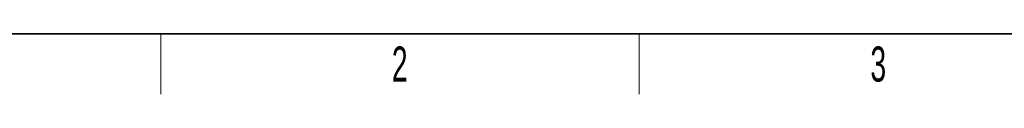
# Model space of a CAD drawing. Header units: millimetres. Extents: x 5 to 418, y 2 to 292.
# Tile 2 of 41: x 60 to 158, y 6 to 12. Entities that reach past the tile are written whole.
import ezdxf

# ---------------------------------------------------------------- set-up
doc = ezdxf.new("R2010")
doc.units = ezdxf.units.MM
doc.layers.add('SLD-0', color=7, linetype='Continuous')
doc.styles.add('SLDTEXTSTYLE0', font='TXT', dxfattribs={"width": 0.605})

msp = doc.modelspace()

# ---------------------------------------------------------------- linework, layer by layer
at = {"layer": 'SLD-0', "lineweight": 35}
msp.add_line((26, 12), (408, 12), dxfattribs=at)
at = {"layer": 'SLD-0', "lineweight": 18}
for p, q in [((73.75, 6), (73.75, 12)), ((121.5, 6), (121.5, 12))]:
    msp.add_line(p, q, dxfattribs=at)

# ---------------------------------------------------------------- texts
at = {"layer": 'SLD-0', "char_height": 3.5, "attachment_point": 2, "style": 'SLDTEXTSTYLE0'}
for s, insert in [('2', (97.6027, 10.743)), ('3', (145.3527, 10.743))]:
    msp.add_mtext(s, dxfattribs=dict(at, insert=insert))

doc.saveas('drawing.dxf')
